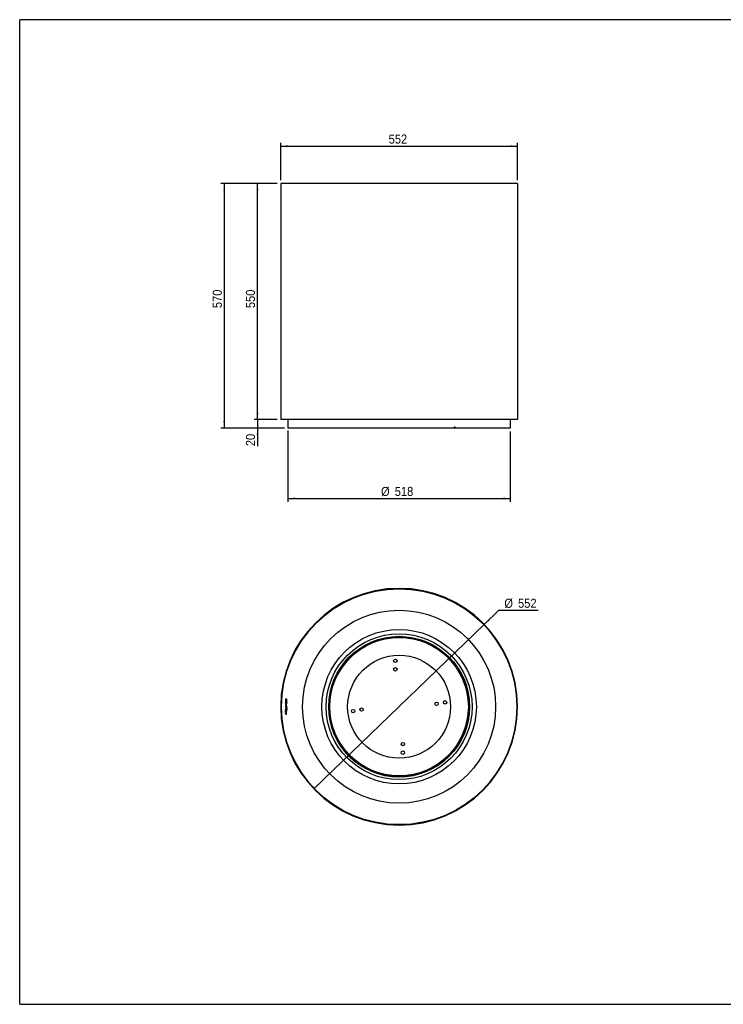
# Model space of a CAD drawing. Header units: millimetres. Extents: x 274 to 3554, y 169 to 2465.
# Tile 1 of 3: x 274 to 1914, y 169 to 2465. Entities that reach past the tile are written whole.
import ezdxf

# ---------------------------------------------------------------- set-up
doc = ezdxf.new("R2010")
doc.units = ezdxf.units.MM
doc.header["$LTSCALE"] = 8
doc.linetypes.add('SLD-Solido', pattern=[0])
doc.layers.add('QUOTE', color=1, linetype='SLD-Solido')
doc.layers.add('SCHIZZI', color=9, linetype='Continuous')
doc.styles.add('SLDTEXTSTYLE0', font='GOTHIC.TTF', dxfattribs={"width": 0.913})
doc.dimstyles.new('SLDDIMSTYLE0', dxfattribs={"dimtxt": 21.166667, "dimasz": 16, "dimexe": 0, "dimexo": 0.0625, "dimgap": 5.291667, "dimtad": 1, "dimdec": 1, "dimrnd": 1e-09, "dimzin": 12, "dimdsep": 46, "dimtxsty": 'SLDTEXTSTYLE0', "dimsah": 1, "dimcen": 0.09, "dimadec": 0, "dimazin": 3, "dimtfac": 1, "dimtdec": 1, "dimtofl": 0, "dimtmove": 0, "dimatfit": 3, "dimfxl": 1, "dimfrac": 2, "dimtolj": 1, "dimtzin": 12, "dimarcsym": 0})
doc.dimstyles.new('SLDDIMSTYLE1', dxfattribs={"dimtxt": 21.166667, "dimasz": 16, "dimexe": 0, "dimexo": 0.0625, "dimgap": 5.291667, "dimtad": 1, "dimdec": 1, "dimrnd": 1e-09, "dimzin": 12, "dimdsep": 46, "dimtxsty": 'SLDTEXTSTYLE0', "dimsah": 1, "dimcen": 0.09, "dimadec": 0, "dimazin": 3, "dimtfac": 1, "dimtdec": 1, "dimtmove": 0, "dimatfit": 0, "dimfxl": 1, "dimfrac": 2, "dimtolj": 1, "dimtzin": 12, "dimarcsym": 0})
doc.dimstyles.new('SLDDIMSTYLE2', dxfattribs={"dimtxt": 21.166667, "dimasz": 16, "dimexe": 0, "dimexo": 0.0625, "dimgap": 5.291667, "dimtad": 0, "dimtih": 1, "dimtoh": 1, "dimdec": 1, "dimrnd": 1e-09, "dimzin": 12, "dimdsep": 46, "dimtxsty": 'SLDTEXTSTYLE0', "dimblk1": 'NONE', "dimsah": 1, "dimcen": 0, "dimadec": 0, "dimazin": 3, "dimtfac": 1, "dimtdec": 1, "dimtmove": 0, "dimatfit": 3, "dimldrblk": 'NONE', "dimfxl": 1, "dimfrac": 2, "dimtolj": 1, "dimtzin": 12, "dimarcsym": 0})

# ---------------------------------------------------------------- blocks, each defined once
blk = doc.blocks.new('_D')
at = {"layer": 'QUOTE', "transparency": 16777216}
for p, q in [((899.7, 1506.4), (899.7, 1340.1)), ((1417.7, 1504.4), (1417.7, 1340.1)), ((899.7, 1348.1), (1417.7, 1348.1))]:
    blk.add_line(p, q, dxfattribs=at)
for points in [[(899.7, 1348.1), (915.7, 1346.1), (915.7, 1350.1)], [(1417.7, 1348.1), (1401.7, 1350.1), (1401.7, 1346.1)]]:
    blk.add_solid(points, dxfattribs=at)
at = {"layer": 'QUOTE', "transparency": 16777216, "char_height": 21.17, "attachment_point": 1, "style": 'SLDTEXTSTYLE0'}
for s, insert in [('%%c', (1116.6, 1375.1)), ('518', (1148.6, 1375.1))]:
    blk.add_mtext(s, dxfattribs=dict(at, insert=insert))
blk = doc.blocks.new('_D_1')
at = {"layer": 'QUOTE', "transparency": 16777216}
for p, q in [((828.7, 1532.4), (828.7, 1564.4)), ((874.7, 1532.4), (820.7, 1532.4)), ((828.7, 1532.4), (828.7, 1512.4)), ((891.7, 1512.4), (820.7, 1512.4)), ((828.7, 1512.4), (828.7, 1470.1))]:
    blk.add_line(p, q, dxfattribs=at)
for points in [[(828.7, 1532.4), (830.7, 1548.4), (826.7, 1548.4)], [(828.7, 1512.4), (826.7, 1496.4), (830.7, 1496.4)]]:
    blk.add_solid(points, dxfattribs=at)
at = {"layer": 'QUOTE', "transparency": 16777216, "insert": (801.6, 1470.1), "char_height": 21.17, "attachment_point": 1, "rotation": 90, "style": 'SLDTEXTSTYLE0'}
blk.add_mtext('20', dxfattribs=at)
blk = doc.blocks.new('_D_2')
at = {"layer": 'QUOTE', "transparency": 16777216}
for p, q in [((874.7, 2082.4), (820.7, 2082.4)), ((828.7, 1532.4), (828.7, 2082.4)), ((874.7, 1532.4), (820.7, 1532.4))]:
    blk.add_line(p, q, dxfattribs=at)
for points in [[(828.7, 2082.4), (826.7, 2066.4), (830.7, 2066.4)], [(828.7, 1532.4), (830.7, 1548.4), (826.7, 1548.4)]]:
    blk.add_solid(points, dxfattribs=at)
at = {"layer": 'QUOTE', "transparency": 16777216, "insert": (801.6, 1792), "char_height": 21.17, "attachment_point": 1, "rotation": 90, "style": 'SLDTEXTSTYLE0'}
blk.add_mtext('550', dxfattribs=at)
blk = doc.blocks.new('_D_3')
at = {"layer": 'QUOTE', "transparency": 16777216}
for p, q in [((874.7, 2082.4), (743.2, 2082.4)), ((751.2, 2082.4), (751.2, 1512.4)), ((891.7, 1512.4), (743.2, 1512.4))]:
    blk.add_line(p, q, dxfattribs=at)
for points in [[(751.2, 2082.4), (749.2, 2066.4), (753.2, 2066.4)], [(751.2, 1512.4), (753.2, 1528.4), (749.2, 1528.4)]]:
    blk.add_solid(points, dxfattribs=at)
at = {"layer": 'QUOTE', "transparency": 16777216, "insert": (724.2, 1792), "char_height": 21.17, "attachment_point": 1, "rotation": 90, "style": 'SLDTEXTSTYLE0'}
blk.add_mtext('570', dxfattribs=at)
blk = doc.blocks.new('_D_4')
at = {"layer": 'QUOTE', "transparency": 16777216}
for p, q in [((882.7, 2090.4), (882.7, 2177.7)), ((882.7, 2169.7), (1434.7, 2169.7)), ((1434.7, 2090.4), (1434.7, 2177.7))]:
    blk.add_line(p, q, dxfattribs=at)
for points in [[(882.7, 2169.7), (898.7, 2167.7), (898.7, 2171.7)], [(1434.7, 2169.7), (1418.7, 2171.7), (1418.7, 2167.7)]]:
    blk.add_solid(points, dxfattribs=at)
at = {"layer": 'QUOTE', "transparency": 16777216, "insert": (1134.4, 2196.8), "char_height": 21.17, "attachment_point": 1, "style": 'SLDTEXTSTYLE0'}
blk.add_mtext('552', dxfattribs=at)
blk = doc.blocks.new('_D_5')
at = {"layer": 'QUOTE', "transparency": 16777216}
for p, q in [((1357.2, 1054.3), (1391.3, 1087.3)), ((1391.3, 1087.3), (1482.9, 1087.3)), ((960.3, 670.7), (1357.2, 1054.3))]:
    blk.add_line(p, q, dxfattribs=at)
blk.add_solid([(1357.2, 1054.3), (1370.1, 1064), (1367.3, 1066.9)], dxfattribs=at)
at = {"layer": 'QUOTE', "transparency": 16777216, "char_height": 21.17, "attachment_point": 1, "style": 'SLDTEXTSTYLE0'}
for s, insert in [('%%c', (1404, 1114.4)), ('552', (1436, 1114.4))]:
    blk.add_mtext(s, dxfattribs=dict(at, insert=insert))
blk = doc.blocks.new('_None')

msp = doc.modelspace()

# ---------------------------------------------------------------- linework, layer by layer
for p, q in [((882.74, 2082.36), (882.74, 1532.36)), ((1434.74, 2082.36), (882.74, 2082.36)), ((1434.74, 2082.36), (1434.74, 1532.36)), ((1434.74, 1532.36), (882.74, 1532.36)), ((899.74, 1532.36), (899.74, 1514.36)), ((1417.74, 1532.36), (1417.74, 1512.36)), ((899.75, 1514.36), (899.74, 1514.36)), ((899.75, 1512.36), (899.75, 1514.36)), ((1287.38, 1512.36), (899.75, 1512.36)), ((1289.11, 1514.36), (1287.38, 1514.36)), ((1287.38, 1514.36), (1287.38, 1512.36)), ((1288.11, 1512.36), (1287.38, 1512.36)), ((1288.11, 1512.36), (1288.11, 1514.36)), ((1289.11, 1512.36), (1288.11, 1512.36)), ((1289.11, 1512.36), (1289.11, 1514.36)), ((1417.74, 1512.36), (1289.11, 1512.36)), ((894.01, 872.83), (893.05, 873.26)), ((893.05, 873.26), (893.05, 872.79)), ((893.05, 872.79), (893.82, 872.44)), ((897.15, 880.04), (893.74, 880.04)), ((893.74, 880.04), (893.74, 878.5)), ((894.17, 879.61), (894.17, 878.53)), ((896.72, 879.61), (894.17, 879.61)), ((894.4, 872.65), (896.75, 871.59)), ((897.14, 875.98), (895.23, 875.98)), ((895.23, 875.98), (895.23, 874.6)), ((895.23, 874.6), (895.49, 874.6)), ((895.49, 874.6), (895.49, 875.72)), ((895.49, 875.72), (896.06, 875.72)), ((896.06, 875.72), (896.06, 874.6)), ((896.06, 874.6), (896.32, 874.6)), ((896.32, 874.6), (896.32, 875.72)), ((896.32, 875.72), (896.89, 875.72)), ((896.72, 878.73), (896.72, 879.61)), ((896.89, 875.72), (896.89, 874.6)), ((896.89, 874.6), (897.14, 874.6)), ((897.14, 874.6), (897.14, 875.98)), ((897.15, 878.72), (897.15, 880.04)), ((896.73, 859.98), (893.74, 859.98)), ((893.74, 859.98), (893.74, 859.43)), ((893.74, 859.43), (896.73, 859.43)), ((897.14, 856.96), (893.74, 856.96)), ((893.74, 856.96), (893.74, 854.46)), ((893.74, 854.46), (894.17, 854.46)), ((893.74, 852.95), (893.74, 850.57)), ((897.16, 852.95), (893.74, 852.95)), ((893.74, 850.57), (894.17, 850.57)), ((897.21, 867.86), (893.75, 869.39)), ((893.75, 869.39), (893.75, 868.92)), ((893.75, 868.92), (894.83, 868.44)), ((893.75, 865.86), (897.21, 867.39)), ((894.83, 866.81), (893.75, 866.33)), ((893.75, 866.33), (893.75, 865.86)), ((894.17, 854.46), (894.17, 856.53)), ((894.17, 856.53), (895.23, 856.53)), ((894.17, 850.57), (894.17, 852.52)), ((894.17, 852.52), (897.16, 852.52)), ((894.22, 872.26), (896.58, 871.2)), ((894.25, 870.67), (894.58, 870.95)), ((894.68, 864.48), (894.68, 864.91)), ((894.83, 868.44), (894.83, 866.81)), ((895.23, 856.53), (895.23, 854.46)), ((895.23, 854.46), (895.66, 854.46)), ((896.67, 867.62), (895.26, 868.25)), ((895.26, 868.25), (895.26, 867)), ((895.26, 867), (896.67, 867.62)), ((895.66, 854.46), (895.66, 856.53)), ((895.66, 856.53), (896.71, 856.53)), ((896.27, 862.72), (896.27, 862.29)), ((896.37, 870.95), (896.7, 870.67)), ((896.71, 856.53), (896.71, 854.46)), ((896.71, 854.46), (897.14, 854.46)), ((897.16, 861.1), (896.73, 861.1)), ((896.73, 861.1), (896.73, 859.98)), ((896.73, 859.43), (896.73, 858.31)), ((896.73, 858.31), (897.16, 858.31)), ((896.98, 871.02), (897.94, 870.59)), ((897.14, 854.46), (897.14, 856.96)), ((897.94, 871.06), (897.15, 871.41)), ((897.16, 858.31), (897.16, 861.1)), ((897.16, 852.52), (897.16, 852.95)), ((897.21, 867.39), (897.21, 867.86)), ((897.94, 870.59), (897.94, 871.06)), ((1433.74, 862.79), (1434.74, 862.79)), ((1434.74, 862.29), (1433.74, 862.29)), ((893.74, 849.25), (893.74, 846.87)), ((897.16, 849.25), (893.74, 849.25)), ((893.74, 846.87), (894.17, 846.87)), ((893.74, 845.47), (893.74, 845.04)), ((897.17, 845.47), (893.74, 845.47)), ((893.74, 845.04), (897.17, 845.04)), ((894.17, 846.87), (894.17, 848.82)), ((894.17, 848.82), (897.16, 848.82)), ((897.16, 848.82), (897.16, 849.25)), ((897.17, 845.04), (897.17, 845.47))]:
    msp.add_line(p, q)
for centre, radius in [((1158.74, 862.54), 275), ((1158.74, 862.54), 225), ((1158.74, 862.54), 180), ((1158.74, 862.54), 170), ((1158.74, 862.54), 164.15), ((1158.74, 862.54), 164.08), ((1158.74, 862.54), 162.86), ((1158.74, 862.54), 162.79), ((1158.74, 862.54), 161.47), ((1158.74, 862.54), 161.38), ((1158.74, 862.54), 120), ((1149.97, 969.76), 4), ((1149.95, 949.76), 4), ((1246.15, 869.21), 4), ((1265.84, 872.74), 4), ((1051.65, 852.34), 4), ((1071.33, 855.87), 4), ((1167.52, 755.32), 4), ((1167.53, 775.32), 4)]:
    msp.add_circle(centre, radius)
for centre, radius, start, end in [((1158.74, 862.54), 276, 0.0519, 359.9481), ((1158.74, 862.54), 275, 0.0519, 359.9481), ((895.56, 878.64), 1.83, 184.50484, 239.25625), ((895.42, 871.92), 1.68, 99.3881, 147.26772), ((895.56, 878.64), 1.4, 184.50484, 238.94352), ((895.42, 871.92), 1.25, 98.8398, 144.29697), ((895.44, 878.54), 1.68, 241.2789, 311.19481), ((895.44, 878.54), 1.25, 241.62382, 311.06784), ((895.48, 871.87), 1.74, 22.87146, 101.11359), ((895.48, 871.87), 1.31, 22.92916, 101.11359), ((895.34, 878.62), 1.37, 312.05578, 357.21722), ((895.34, 878.62), 1.8, 311.93743, 357.04266), ((891.81, 878.85), 4.9, 356.47196, 358.58292), ((895.51, 871.89), 1.7, 343.7445, 22.51885), ((891.81, 878.85), 5.33, 356.47196, 358.58292), ((895.47, 863.55), 1.82, 147.55454, 213.36392), ((895.38, 871.87), 1.65, 171.55891, 226.59558), ((895.42, 871.92), 1.68, 161.94928, 173.50791), ((894.68, 863.98), 0.926, 89.90306, 143.76154), ((894.73, 863.16), 0.99, 217.76961, 279.16956), ((895.48, 863.55), 1.4, 147.6212, 211.83314), ((895.38, 871.87), 1.22, 171.21765, 228.76937), ((895.42, 871.92), 1.25, 164.07916, 173.84283), ((894.73, 863.16), 0.561, 217.76961, 277.89828), ((894.68, 863.97), 0.507, 90.08234, 139.80951), ((894.72, 862.97), 0.38, 284.4303, 338.06666), ((894.73, 862.93), 0.77, 281.7669, 341.96834), ((890.19, 864.56), 5.18, 340.50823, 348.41727), ((898.78, 862.82), 3.58, 157.7152, 168.82596), ((896.28, 863.84), 0.89, 31.14894, 157.4496), ((891.72, 864.19), 4.03, 338.30361, 349.23998), ((898.78, 862.82), 3.15, 157.71525, 168.82559), ((896.28, 863.84), 0.461, 30.85878, 157.20263), ((896.21, 863.32), 0.606, 275.27118, 322.64426), ((896.21, 863.32), 1.03, 272.96023, 325.79581), ((895.51, 871.89), 1.27, 312.61356, 327.07458), ((895.76, 863.51), 1.08, 329.48517, 31.97298), ((895.51, 871.89), 1.27, 346.45208, 22.45962), ((895.51, 871.89), 1.7, 314.36983, 329.27782), ((895.76, 863.51), 1.51, 329.48517, 31.82724)]:
    msp.add_arc(centre, radius, start, end)
at = {"layer": 'SCHIZZI'}
for p in [(274.38, 168.58), (3554.22, 2464.58)]:
    msp.add_line(p, (274.38, 2464.58), dxfattribs=at)
at = {"layer": 'SCHIZZI', "color": 7, "true_color": 0xffffff}
msp.add_line((274.38, 168.58), (3554.38, 168.58), dxfattribs=at)

# ---------------------------------------------------------------- dimensions: what is measured, and where the dimension line sits
at = {"layer": 'QUOTE'}
dim = msp.add_linear_dim(base=(1434.74, 2169.74), p1=(882.74, 2082.36), p2=(1434.74, 2082.36), dimstyle='SLDDIMSTYLE0', dxfattribs=at)
dim.commit()
dim.dimension.update_dxf_attribs({"geometry": '_D_4', "text_midpoint": (1157.91, 2169.74), "dimtype": 160})
for base, p1, p2, dimstyle, picture, middle in [((751.24, 1512.36), (882.74, 2082.36), (899.75, 1512.36), 'SLDDIMSTYLE0', '_D_3', (751.24, 1815.51)), ((828.66, 2082.36), (882.74, 1532.36), (882.74, 2082.36), 'SLDDIMSTYLE0', '_D_2', (828.66, 1815.51)), ((828.66, 1512.36), (882.74, 1532.36), (899.75, 1512.36), 'SLDDIMSTYLE1', '_D_1', (828.66, 1485.73))]:
    dim = msp.add_linear_dim(base=base, p1=p1, p2=p2, angle=90, dimstyle=dimstyle, dxfattribs=at)
    dim.commit()
    dim.dimension.update_dxf_attribs({"geometry": picture, "text_midpoint": middle, "dimtype": 160})
dim = msp.add_linear_dim(base=(1417.74, 1348.06), p1=(899.74, 1514.36), p2=(1417.74, 1512.36), text='%%c<>', dimstyle='SLDDIMSTYLE0', dxfattribs=at)
dim.commit()
dim.dimension.update_dxf_attribs({"geometry": '_D', "text_midpoint": (1156.08, 1348.06), "dimtype": 160})
dim = msp.add_diameter_dim_2p(p1=(960.28, 670.74), p2=(1357.21, 1054.35), dimstyle='SLDDIMSTYLE2', dxfattribs=at)
dim.commit()
dim.dimension.update_dxf_attribs({"geometry": '_D_5', "text_midpoint": (1443.46, 1104.14), "dimtype": 163})

doc.saveas('drawing.dxf')
